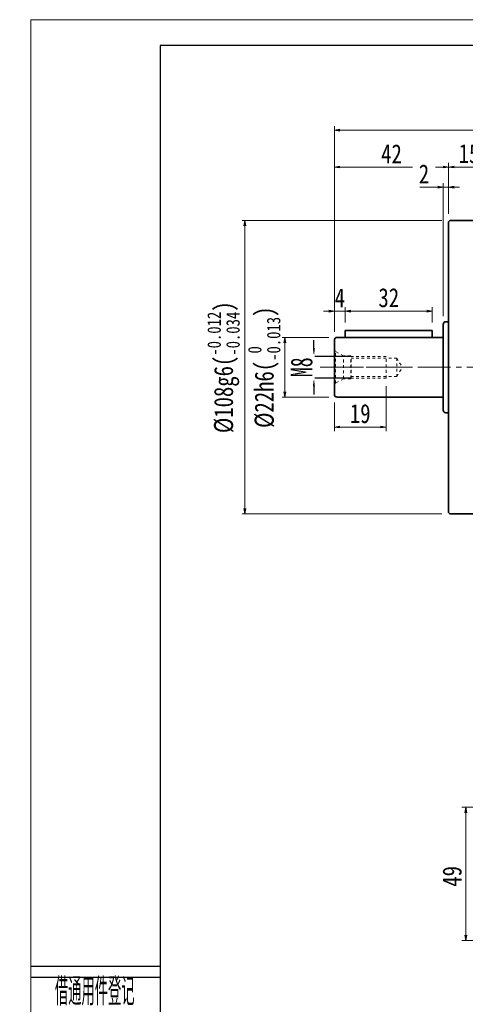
# Model space of a CAD drawing. Header units: millimetres. Extents: x 13 to 816, y 22 to 587.
# Tile 2 of 8: x 13 to 176, y 225 to 587. Entities that reach past the tile are written whole.
import ezdxf
from ezdxf.enums import TextEntityAlignment as Align

# ---------------------------------------------------------------- set-up
doc = ezdxf.new("R2010")
doc.units = ezdxf.units.MM
doc.linetypes.add('点画线', pattern=[18, 12, -2, 2, -2])
doc.linetypes.add('虚线', pattern=[2, 1, -1])
doc.layers.add('2细线层', color=4, linetype='Continuous')
doc.layers.add('6文字层', color=3, linetype='Continuous')
for name, color, linetype, lineweight in [('中心线层', 1, '点画线', 18), ('图框_外框线', 7, 'Continuous', 18), ('尺寸线层', 3, 'Continuous', 18), ('粗实线层', 7, 'Continuous', 35)]:
    doc.layers.add(name, color=color, linetype=linetype, lineweight=lineweight)
doc.styles.add('PC_TEXTSTYLE', font='ISOCP.SHX', dxfattribs={"width": 0.707, "bigfont": 'GBCBIG.SHX'})
doc.styles.add('宋体', font='SimSun.ttf', dxfattribs={"width": 0.8})
doc.styles.add('标准', font='txt', dxfattribs={"width": 0.667})
doc.dimstyles.new('a4-1-1', dxfattribs={"dimtxt": 3, "dimasz": 3, "dimexe": 1.5, "dimexo": 0, "dimgap": 0.5, "dimtad": 1, "dimdec": 3, "dimdsep": 46, "dimtxsty": '标准', "dimblk": '_CAXARROW', "dimcen": 0, "dimdle": 6, "dimazin": 2, "dimtfac": 0.707107, "dimtdec": 3, "dimtix": 1, "dimtmove": 2, "dimatfit": 3, "dimfxl": 0, "dimfrac": 2, "dimtolj": 1, "dimarcsym": 0})
doc.dimstyles.new('A水平标注$0', dxfattribs={"dimtxt": 3.5, "dimasz": 2, "dimexe": 1.5, "dimexo": 3, "dimgap": 1.1, "dimtad": 1, "dimtoh": 1, "dimdec": 4, "dimdsep": 46, "dimtxsty": '宋体', "dimblk": 'OPEN', "dimcen": 3, "dimclrd": 3, "dimclre": 3, "dimclrt": 6, "dimadec": 0, "dimazin": 0, "dimtm": 1e-09, "dimtfac": 1, "dimtdec": 4, "dimtix": 1, "dimtmove": 0, "dimatfit": 3, "dimldrblk": 'OPEN', "dimfxl": 0, "dimlwd": 13, "dimlwe": 13, "dimarcsym": 0})
doc.dimstyles.new('D直径标注φ25', dxfattribs={"dimtxt": 3.5, "dimasz": 2, "dimexe": 1, "dimexo": 3, "dimtad": 1, "dimtoh": 1, "dimdec": 1, "dimdsep": 46, "dimtxsty": '宋体', "dimblk": 'OPEN', "dimcen": 3, "dimclrd": 3, "dimclre": 3, "dimclrt": 130, "dimadec": 0, "dimazin": 0, "dimtm": 1e-09, "dimtfac": 1, "dimtdec": 1, "dimtmove": 0, "dimatfit": 0, "dimldrblk": 'OPEN', "dimfxl": 0, "dimlwd": 13, "dimlwe": 13, "dimarcsym": 0})

# ---------------------------------------------------------------- blocks, each defined once
blk = doc.blocks.new('m8-11111_2_2')
at = {"layer": '中心线层', "linetype": '点画线', "lineweight": 18}
blk.add_line((27.67, 0), (-2.1, 0), dxfattribs=at)
at = {"layer": '粗实线层', "color": 6, "linetype": '虚线', "lineweight": 18}
for p, q in [((0, -6.6), (0, 6.6)), ((0, 6.6), (0.43, 5.86)), ((3.3, 4.2), (0.43, 5.86)), ((0.43, -5.86), (0.43, 5.86)), ((6, 4.2), (3.3, 4.2)), ((3.3, -4.2), (3.3, 4.2)), ((6.2, 4), (6, 4.2)), ((6, -4.2), (6, 4.2)), ((19, 4), (6.2, 4)), ((6.2, -4), (6.2, 4)), ((19, -4), (19, 4)), ((23, 3.4), (6.2, 3.4)), ((23, 3.4), (24.96, 0)), ((23, 3.4), (23, -3.4)), ((23, -3.4), (24.96, 0)), ((23, -3.4), (6.2, -3.4)), ((0, -6.6), (0.43, -5.86)), ((3.3, -4.2), (0.43, -5.86)), ((6, -4.2), (3.3, -4.2)), ((6.2, -4), (6, -4.2)), ((19, -4), (6.2, -4))]:
    blk.add_line(p, q, dxfattribs=at)
blk = doc.blocks.new('_Open')
at = {"color": 0, "linetype": 'ByBlock', "lineweight": -2}
for p, q in [((-1, 0.17), (0, 0)), ((-1, -0.17), (0, 0)), ((0, 0), (-1, 0))]:
    blk.add_line(p, q, dxfattribs=at)
blk = doc.blocks.new('*D7')
at = {"layer": 'Defpoints', "color": 0, "transparency": 16777216}
for p in [(170.33, 533), (170.33, 512.8), (185.33, 514.3)]:
    blk.add_point(p, dxfattribs=at)
at = {"layer": '尺寸线层', "color": 3, "lineweight": 13, "transparency": 16777216}
for p, q in [((170.33, 515.8), (170.33, 534.5)), ((183.33, 533), (172.33, 533)), ((185.33, 517.3), (185.33, 534.5))]:
    blk.add_line(p, q, dxfattribs=at)
at = {"layer": '尺寸线层', "color": 3, "lineweight": 13, "transparency": 16777216, "xscale": 2, "yscale": 2, "zscale": 2, "rotation": 180}
blk.add_blockref('_Open', (170.33, 533), dxfattribs=at)
at = {"layer": '尺寸线层', "color": 3, "lineweight": 13, "transparency": 16777216, "xscale": 2, "yscale": 2, "zscale": 2}
blk.add_blockref('_Open', (185.33, 533), dxfattribs=at)
at = {"layer": '尺寸线层', "color": 6, "transparency": 16777216, "insert": (177.83, 537.9), "char_height": 7, "attachment_point": 5, "style": '宋体', "bg_fill": 3, "box_fill_scale": 1.1, "bg_fill_color": 257, "bg_fill_transparency": 0}
blk.add_mtext('15', dxfattribs=at)
blk = doc.blocks.new('*D10')
at = {"layer": 'Defpoints', "color": 0, "transparency": 16777216}
for p in [(128.33, 546.6), (128.33, 469.3), (352.33, 469.3)]:
    blk.add_point(p, dxfattribs=at)
at = {"layer": '尺寸线层', "color": 3, "lineweight": 13, "transparency": 16777216}
for p, q in [((128.33, 472.3), (128.33, 548.1)), ((352.33, 472.3), (352.33, 548.1)), ((350.33, 546.6), (130.33, 546.6))]:
    blk.add_line(p, q, dxfattribs=at)
at = {"layer": '尺寸线层', "color": 3, "lineweight": 13, "transparency": 16777216, "xscale": 2, "yscale": 2, "zscale": 2, "rotation": 180}
blk.add_blockref('_Open', (128.33, 546.6), dxfattribs=at)
at = {"layer": '尺寸线层', "color": 3, "lineweight": 13, "transparency": 16777216, "xscale": 2, "yscale": 2, "zscale": 2}
blk.add_blockref('_Open', (352.33, 546.6), dxfattribs=at)
at = {"layer": '尺寸线层', "color": 6, "transparency": 16777216, "insert": (240.33, 551.49), "char_height": 7, "attachment_point": 5, "style": '宋体', "bg_fill": 3, "box_fill_scale": 1.1, "bg_fill_color": 257, "bg_fill_transparency": 0}
blk.add_mtext('224', dxfattribs=at)
blk = doc.blocks.new('_CAXARROW')
blk.add_hatch(color=0).paths.add_polyline_path([(0, 0), (-1, 0.125), (-1, -0.125)], flags=0)
blk = doc.blocks.new('*D11')
at = {"layer": 'Defpoints', "color": 0, "transparency": 16777216}
for p in [(134.53, 463.3), (134.53, 455.3)]:
    blk.add_point(p, dxfattribs=at)
at = {"layer": '尺寸线层', "color": 0, "lineweight": -2, "transparency": 16777216}
for p, q in [((120.79, 466.3), (120.79, 469.3)), ((134.53, 463.3), (119.29, 463.3)), ((120.79, 463.3), (120.79, 455.3)), ((134.53, 455.3), (119.29, 455.3)), ((120.79, 452.3), (120.79, 449.3))]:
    blk.add_line(p, q, dxfattribs=at)
at = {"layer": '尺寸线层', "color": 0, "lineweight": -2, "transparency": 16777216, "xscale": 3, "yscale": 3, "zscale": 3}
for p, rotation in [((120.79, 463.3), 270), ((120.79, 455.3), 90)]:
    blk.add_blockref('_CAXARROW', p, dxfattribs=dict(at, rotation=rotation))
at = {"layer": '尺寸线层', "color": 0, "transparency": 16777216, "insert": (116.29, 459.3), "char_height": 8, "attachment_point": 5, "rotation": 90, "style": '标准', "bg_fill": 3, "box_fill_scale": 1.1, "bg_fill_color": 257, "bg_fill_transparency": 0}
blk.add_mtext('\\A1;M8', dxfattribs=at)
at = {"layer": 'Defpoints', "color": 0, "transparency": 16777216}
blk.add_point((120.79, 455.3), dxfattribs=at)
blk = doc.blocks.new('*D12')
at = {"layer": 'Defpoints', "color": 0, "transparency": 16777216}
for p in [(129.33, 470.3), (129.33, 448.3)]:
    blk.add_point(p, dxfattribs=at)
at = {"layer": '尺寸线层', "color": 3, "lineweight": 13, "transparency": 16777216}
for p, q in [((126.33, 470.3), (109.09, 470.3)), ((110.09, 468.3), (110.09, 450.3)), ((126.33, 448.3), (109.09, 448.3))]:
    blk.add_line(p, q, dxfattribs=at)
at = {"layer": '尺寸线层', "color": 3, "lineweight": 13, "transparency": 16777216, "xscale": 2, "yscale": 2, "zscale": 2}
for p, rotation in [((110.09, 470.3), 90), ((110.09, 448.3), 270)]:
    blk.add_blockref('_Open', p, dxfattribs=dict(at, rotation=rotation))
at = {"layer": '尺寸线层', "color": 130, "transparency": 16777216, "insert": (102.5, 459.3), "char_height": 7, "attachment_point": 5, "rotation": 90, "style": '宋体', "bg_fill": 3, "box_fill_scale": 1.1, "bg_fill_color": 257, "bg_fill_transparency": 0}
blk.add_mtext('{\\A1;\\A1;%%C22h6({\\H0.707107x;\\S 0^ -0.013;})}', dxfattribs=at)
at = {"layer": 'Defpoints', "color": 0, "transparency": 16777216}
blk.add_point((110.09, 448.3), dxfattribs=at)
blk = doc.blocks.new('*D13')
at = {"layer": 'Defpoints', "color": 0, "transparency": 16777216}
for p in [(170.83, 513.3), (95.39, 405.3), (170.83, 405.3)]:
    blk.add_point(p, dxfattribs=at)
at = {"layer": '尺寸线层', "color": 3, "lineweight": 13, "transparency": 16777216}
for p, q in [((167.83, 513.3), (94.39, 513.3)), ((95.39, 511.3), (95.39, 407.3)), ((167.83, 405.3), (94.39, 405.3))]:
    blk.add_line(p, q, dxfattribs=at)
at = {"layer": '尺寸线层', "color": 3, "lineweight": 13, "transparency": 16777216, "xscale": 2, "yscale": 2, "zscale": 2}
for p, rotation in [((95.39, 513.3), 90), ((95.39, 405.3), 270)]:
    blk.add_blockref('_Open', p, dxfattribs=dict(at, rotation=rotation))
at = {"layer": '尺寸线层', "color": 130, "transparency": 16777216, "insert": (87.56, 459.3), "char_height": 7, "attachment_point": 5, "rotation": 90, "style": '宋体', "bg_fill": 3, "box_fill_scale": 1.1, "bg_fill_color": 257, "bg_fill_transparency": 0}
blk.add_mtext('{\\A1;\\A1;%%C108g6({\\H0.707107x;\\S-0.012^ -0.034;})}', dxfattribs=at)
blk = doc.blocks.new('*D27')
at = {"layer": 'Defpoints', "color": 0, "transparency": 16777216}
for p in [(132.33, 479.95), (132.33, 472.8), (128.33, 469.3)]:
    blk.add_point(p, dxfattribs=at)
at = {"layer": '尺寸线层', "color": 3, "lineweight": 13, "transparency": 16777216}
for p, q in [((126.33, 479.95), (124.33, 479.95)), ((128.33, 472.3), (128.33, 481.45)), ((128.33, 479.95), (132.33, 479.95)), ((132.33, 475.8), (132.33, 481.45)), ((134.33, 479.95), (136.33, 479.95))]:
    blk.add_line(p, q, dxfattribs=at)
at = {"layer": '尺寸线层', "color": 3, "lineweight": 13, "transparency": 16777216, "xscale": 2, "yscale": 2, "zscale": 2}
blk.add_blockref('_Open', (128.33, 479.95), dxfattribs=at)
at = {"layer": '尺寸线层', "color": 3, "lineweight": 13, "transparency": 16777216, "xscale": 2, "yscale": 2, "zscale": 2, "rotation": 180}
blk.add_blockref('_Open', (132.33, 479.95), dxfattribs=at)
at = {"layer": '尺寸线层', "color": 6, "transparency": 16777216, "insert": (130.33, 484.83), "char_height": 7, "attachment_point": 5, "style": '宋体', "bg_fill": 3, "box_fill_scale": 1.1, "bg_fill_color": 257, "bg_fill_transparency": 0}
blk.add_mtext('4', dxfattribs=at)
blk = doc.blocks.new('*D28')
at = {"layer": 'Defpoints', "color": 0, "transparency": 16777216}
for p in [(164.33, 479.95), (132.33, 472.8), (164.33, 472.8)]:
    blk.add_point(p, dxfattribs=at)
at = {"layer": '尺寸线层', "color": 3, "lineweight": 13, "transparency": 16777216}
for p, q in [((132.33, 475.8), (132.33, 481.45)), ((134.33, 479.95), (162.33, 479.95)), ((164.33, 475.8), (164.33, 481.45))]:
    blk.add_line(p, q, dxfattribs=at)
at = {"layer": '尺寸线层', "color": 3, "lineweight": 13, "transparency": 16777216, "xscale": 2, "yscale": 2, "zscale": 2, "rotation": 180}
blk.add_blockref('_Open', (132.33, 479.95), dxfattribs=at)
at = {"layer": '尺寸线层', "color": 3, "lineweight": 13, "transparency": 16777216, "xscale": 2, "yscale": 2, "zscale": 2}
blk.add_blockref('_Open', (164.33, 479.95), dxfattribs=at)
at = {"layer": '尺寸线层', "color": 6, "transparency": 16777216, "insert": (148.33, 484.87), "char_height": 7, "attachment_point": 5, "style": '宋体', "bg_fill": 3, "box_fill_scale": 1.1, "bg_fill_color": 257, "bg_fill_transparency": 0}
blk.add_mtext('32', dxfattribs=at)
blk = doc.blocks.new('*D29')
at = {"layer": 'Defpoints', "color": 0, "transparency": 16777216}
for p in [(147.33, 455.3), (128.33, 449.3), (147.33, 437.3)]:
    blk.add_point(p, dxfattribs=at)
at = {"layer": '尺寸线层', "color": 3, "lineweight": 13, "transparency": 16777216}
for p, q in [((147.33, 452.3), (147.33, 435.8)), ((128.33, 446.3), (128.33, 435.8)), ((130.33, 437.3), (145.33, 437.3))]:
    blk.add_line(p, q, dxfattribs=at)
at = {"layer": '尺寸线层', "color": 3, "lineweight": 13, "transparency": 16777216, "xscale": 2, "yscale": 2, "zscale": 2, "rotation": 180}
blk.add_blockref('_Open', (128.33, 437.3), dxfattribs=at)
at = {"layer": '尺寸线层', "color": 3, "lineweight": 13, "transparency": 16777216, "xscale": 2, "yscale": 2, "zscale": 2}
blk.add_blockref('_Open', (147.33, 437.3), dxfattribs=at)
at = {"layer": '尺寸线层', "color": 6, "transparency": 16777216, "insert": (137.83, 442.22), "char_height": 7, "attachment_point": 5, "style": '宋体', "bg_fill": 3, "box_fill_scale": 1.1, "bg_fill_color": 257, "bg_fill_transparency": 0}
blk.add_mtext('19', dxfattribs=at)
blk = doc.blocks.new('*D33')
at = {"layer": 'Defpoints', "color": 0, "transparency": 16777216}
for p in [(170.33, 533), (170.33, 512.8), (128.33, 469.3)]:
    blk.add_point(p, dxfattribs=at)
at = {"layer": '尺寸线层', "color": 3, "lineweight": 13, "transparency": 16777216}
for p, q in [((128.33, 472.3), (128.33, 534.5)), ((130.33, 533), (168.33, 533)), ((170.33, 515.8), (170.33, 534.5))]:
    blk.add_line(p, q, dxfattribs=at)
at = {"layer": '尺寸线层', "color": 3, "lineweight": 13, "transparency": 16777216, "xscale": 2, "yscale": 2, "zscale": 2, "rotation": 180}
blk.add_blockref('_Open', (128.33, 533), dxfattribs=at)
at = {"layer": '尺寸线层', "color": 3, "lineweight": 13, "transparency": 16777216, "xscale": 2, "yscale": 2, "zscale": 2}
blk.add_blockref('_Open', (170.33, 533), dxfattribs=at)
at = {"layer": '尺寸线层', "color": 6, "transparency": 16777216, "insert": (149.33, 537.88), "char_height": 7, "attachment_point": 5, "style": '宋体', "bg_fill": 3, "box_fill_scale": 1.1, "bg_fill_color": 257, "bg_fill_transparency": 0}
blk.add_mtext('42', dxfattribs=at)
blk = doc.blocks.new('*D34')
at = {"layer": 'Defpoints', "color": 0, "transparency": 16777216}
for p in [(168.33, 525.59), (170.33, 512.8), (168.33, 475.05)]:
    blk.add_point(p, dxfattribs=at)
at = {"layer": '尺寸线层', "color": 3, "lineweight": 13, "transparency": 16777216}
for p, q in [((159.73, 525.59), (164.33, 525.59)), ((164.33, 525.59), (166.33, 525.59)), ((168.33, 478.05), (168.33, 527.09)), ((170.33, 525.59), (168.33, 525.59)), ((170.33, 515.8), (170.33, 527.09)), ((172.33, 525.59), (174.33, 525.59))]:
    blk.add_line(p, q, dxfattribs=at)
at = {"layer": '尺寸线层', "color": 3, "lineweight": 13, "transparency": 16777216, "xscale": 2, "yscale": 2, "zscale": 2}
blk.add_blockref('_Open', (168.33, 525.59), dxfattribs=at)
at = {"layer": '尺寸线层', "color": 3, "lineweight": 13, "transparency": 16777216, "xscale": 2, "yscale": 2, "zscale": 2, "rotation": 180}
blk.add_blockref('_Open', (170.33, 525.59), dxfattribs=at)
at = {"layer": '尺寸线层', "color": 6, "transparency": 16777216, "insert": (161.28, 530.47), "char_height": 7, "attachment_point": 5, "style": '宋体', "bg_fill": 3, "box_fill_scale": 1.1, "bg_fill_color": 257, "bg_fill_transparency": 0}
blk.add_mtext('2', dxfattribs=at)
blk = doc.blocks.new('*D45')
at = {"layer": 'Defpoints', "color": 0, "transparency": 16777216}
for p in [(230.83, 297.3), (176.64, 248.3), (195.73, 248.3)]:
    blk.add_point(p, dxfattribs=at)
at = {"layer": '尺寸线层', "color": 3, "lineweight": 13, "transparency": 16777216}
for p, q in [((227.83, 297.3), (175.14, 297.3)), ((176.64, 295.3), (176.64, 250.3)), ((192.73, 248.3), (175.14, 248.3))]:
    blk.add_line(p, q, dxfattribs=at)
at = {"layer": '尺寸线层', "color": 3, "lineweight": 13, "transparency": 16777216, "xscale": 2, "yscale": 2, "zscale": 2}
for p, rotation in [((176.64, 297.3), 90), ((176.64, 248.3), 270)]:
    blk.add_blockref('_Open', p, dxfattribs=dict(at, rotation=rotation))
at = {"layer": '尺寸线层', "color": 6, "transparency": 16777216, "insert": (171.64, 271.88), "char_height": 7, "attachment_point": 5, "rotation": 90, "style": '宋体', "bg_fill": 3, "box_fill_scale": 1.1, "bg_fill_color": 256, "bg_fill_true_color": 13158600, "bg_fill_transparency": 0}
blk.add_mtext('49', dxfattribs=at)

msp = doc.modelspace()

# ---------------------------------------------------------------- linework, layer by layer
at = {"layer": '2细线层'}
for p, q in [((16.66268, 238.81242), (64.24864, 238.81242)), ((16.66268, 234.74726), (64.24864, 234.74726))]:
    msp.add_line(p, q, dxfattribs=at)
at = {"layer": '中心线层'}
msp.add_line((123.05465, 459.29679), (354.43098, 459.29679), dxfattribs=at)
at = {"layer": '图框_外框线', "color": 3}
msp.add_lwpolyline([(16.667, 21.97298), (816.03843, 21.97298), (816.03843, 587.24278), (16.667, 587.24278)], close=True, dxfattribs=at)
at = {"layer": '图框_外框线', "color": 3, "lineweight": 25}
msp.add_lwpolyline([(64.24864, 31.48931), (806.52211, 31.48931), (806.52211, 577.72645), (64.24864, 577.72645)], close=True, dxfattribs=at)
at = {"layer": '粗实线层'}
for p, q in [((170.83098, 513.29679), (170.33098, 512.79679)), ((170.33098, 512.79679), (170.33098, 405.79679)), ((185.33098, 513.29679), (170.83098, 513.29679)), ((168.33098, 475.04679), (168.33098, 443.54679)), ((170.33098, 476.04679), (169.33098, 476.04679)), ((132.33098, 472.79679), (132.33098, 470.29679)), ((132.33098, 472.79679), (164.33098, 472.79679)), ((164.33098, 472.79679), (164.33098, 470.29679)), ((128.33098, 469.29679), (128.33098, 449.29679)), ((168.33098, 470.29679), (129.33098, 470.29679)), ((168.33098, 448.29679), (129.33098, 448.29679)), ((170.33098, 442.54679), (169.33098, 442.54679)), ((170.33098, 405.79679), (170.83098, 405.29679)), ((185.33098, 405.29679), (170.83098, 405.29679))]:
    msp.add_line(p, q, dxfattribs=at)
for centre, start, end in [((169.33098, 475.04679), 90, 180), ((129.33098, 469.29679), 90, 180), ((129.33098, 449.29679), 180, 270), ((169.33098, 443.54679), 180, 270)]:
    msp.add_arc(centre, 1, start, end, dxfattribs=at)

# ---------------------------------------------------------------- block references
msp.add_blockref('m8-11111_2_2', (128.33098, 459.29679), dxfattribs=at)

# ---------------------------------------------------------------- texts
at = {"layer": '6文字层', "color": 3, "style": 'PC_TEXTSTYLE', "width": 0.667}
msp.add_text('借通用件登记', height=10.162898, dxfattribs=at).set_placement((40.19761, 229.9353), align=Align.MIDDLE)

# ---------------------------------------------------------------- next in the draw order: dimensions: what is measured, and where the dimension line sits
at = {"layer": '尺寸线层'}
dim = msp.add_linear_dim(base=(170.33098, 532.99692), p1=(185.33098, 514.29679), p2=(170.33098, 512.79679), dimstyle='A水平标注$0', override={"dimtxt": 7, "dimgap": 1.5, "dimdec": 1, "dimpost": '<>', "dimblk": 'Open', "dimtvp": 0.1, "dimtfill": 1, "dimtfillclr": 256}, dxfattribs=at)
dim.commit()
dim.dimension.update_dxf_attribs({"geometry": '*D7', "text_midpoint": (177.83098, 537.89916)})
dim = msp.add_linear_dim(base=(176.64087, 248.29679), p1=(230.83254, 297.29679), p2=(195.73009, 248.29679), angle=90, dimstyle='A水平标注$0', override={"dimtxt": 7, "dimgap": 1.5, "dimdec": 1, "dimpost": '<>', "dimtvp": 0.1}, dxfattribs=at)
dim.commit()
dim.dimension.update_dxf_attribs({"geometry": '*D45', "text_midpoint": (176.64087, 271.8814), "dimtype": 160})

# ---------------------------------------------------------------- next in the draw order: dimensions: what is measured, and where the dimension line sits
dim = msp.add_linear_dim(base=(128.33098, 546.60499), p1=(352.33098, 469.29679), p2=(128.33098, 469.29679), dimstyle='A水平标注$0', override={"dimtxt": 7, "dimgap": 1.5, "dimdec": 1, "dimpost": '<>', "dimblk": 'Open', "dimtvp": 0.1, "dimtfill": 1, "dimtfillclr": 256}, dxfattribs=at)
dim.commit()
dim.dimension.update_dxf_attribs({"geometry": '*D10', "text_midpoint": (240.33098, 551.48767)})

# ---------------------------------------------------------------- next in the draw order: dimensions: what is measured, and where the dimension line sits
dim = msp.add_linear_dim(base=(120.79232, 455.29679), p1=(134.53098, 463.29679), p2=(134.53098, 455.29679), angle=270, dimstyle='a4-1-1', override={"dimtxt": 8, "dimpost": 'M<>', "dimsah": 1, "dimtfill": 1, "dimtzin": 8}, dxfattribs=at)
dim.commit()
dim.dimension.update_dxf_attribs({"geometry": '*D11', "text_midpoint": (116.29232, 459.29679)})

# ---------------------------------------------------------------- next in the draw order: dimensions: what is measured, and where the dimension line sits
dim = msp.add_linear_dim(base=(110.09091, 448.29679), p1=(129.33098, 470.29679), p2=(129.33098, 448.29679), angle=270, text='{\\A1;\\A1;%%C22h6({\\H0.707107x;\\S 0^ -0.013;})}', dimstyle='D直径标注φ25', override={"dimtxt": 7, "dimgap": 1.5, "dimpost": 'φ<>', "dimblk": 'Open', "dimtp": 0, "dimtm": 0.013, "dimtdec": 3, "dimtfill": 1, "dimtfillclr": 256, "dimtzin": 8}, dxfattribs=at)
dim.commit()
dim.dimension.update_dxf_attribs({"geometry": '*D12', "text_midpoint": (110.09091, 459.29679), "dimtype": 160})

# ---------------------------------------------------------------- next in the draw order: dimensions: what is measured, and where the dimension line sits
dim = msp.add_linear_dim(base=(95.39091, 405.29679), p1=(170.83098, 513.29679), p2=(170.83098, 405.29679), angle=270, text='{\\A1;\\A1;%%C108g6({\\H0.707107x;\\S-0.012^ -0.034;})}', dimstyle='D直径标注φ25', override={"dimtxt": 7, "dimgap": 1.5, "dimpost": 'φ<>', "dimblk": 'Open', "dimtp": -0.012, "dimtm": 0.034, "dimtdec": 3, "dimtfill": 1, "dimtfillclr": 256, "dimtzin": 8}, dxfattribs=at)
dim.commit()
dim.dimension.update_dxf_attribs({"geometry": '*D13', "text_midpoint": (87.56201, 459.29679)})

# ---------------------------------------------------------------- next in the draw order: dimensions: what is measured, and where the dimension line sits
for base, p1, p2, picture, middle in [((132.33098, 479.95167), (128.33098, 469.29679), (132.33098, 472.79679), '*D27', (130.33098, 484.83435)), ((147.33098, 437.29679), (128.33098, 449.29679), (147.33098, 455.29679), '*D29', (137.83098, 442.21857))]:
    dim = msp.add_linear_dim(base=base, p1=p1, p2=p2, dimstyle='A水平标注$0', override={"dimtxt": 7, "dimgap": 1.5, "dimdec": 1, "dimpost": '<>', "dimblk": 'Open', "dimtvp": 0.1, "dimtfill": 1, "dimtfillclr": 256}, dxfattribs=at)
    dim.commit()
    dim.dimension.update_dxf_attribs({"geometry": picture, "text_midpoint": middle})

# ---------------------------------------------------------------- next in the draw order: dimensions: what is measured, and where the dimension line sits
dim = msp.add_linear_dim(base=(164.33098, 479.95167), p1=(132.33098, 472.79679), p2=(164.33098, 472.79679), dimstyle='A水平标注$0', override={"dimtxt": 7, "dimgap": 1.5, "dimdec": 1, "dimpost": '<>', "dimblk": 'Open', "dimtvp": 0.1, "dimtfill": 1, "dimtfillclr": 256}, dxfattribs=at)
dim.commit()
dim.dimension.update_dxf_attribs({"geometry": '*D28', "text_midpoint": (148.33098, 484.87345)})

# ---------------------------------------------------------------- next in the draw order: dimensions: what is measured, and where the dimension line sits
dim = msp.add_linear_dim(base=(170.33098, 532.99692), p1=(128.33098, 469.29679), p2=(170.33098, 512.79679), dimstyle='A水平标注$0', override={"dimtxt": 7, "dimgap": 1.5, "dimdec": 1, "dimpost": '<>', "dimblk": 'Open', "dimtvp": 0.1, "dimtfill": 1, "dimtfillclr": 256}, dxfattribs=at)
dim.commit()
dim.dimension.update_dxf_attribs({"geometry": '*D33', "text_midpoint": (149.33098, 537.8796)})

# ---------------------------------------------------------------- next in the draw order: dimensions: what is measured, and where the dimension line sits
dim = msp.add_linear_dim(base=(168.33098, 525.58516), p1=(170.33098, 512.79679), p2=(168.33098, 475.04679), dimstyle='A水平标注$0', override={"dimtxt": 7, "dimgap": 1.5, "dimdec": 1, "dimpost": '<>', "dimblk": 'Open', "dimtvp": 0.1, "dimtfill": 1, "dimtfillclr": 256}, dxfattribs=at)
dim.commit()
dim.dimension.update_dxf_attribs({"geometry": '*D34', "text_midpoint": (161.28238, 525.58516), "dimtype": 160})

doc.saveas('drawing.dxf')
